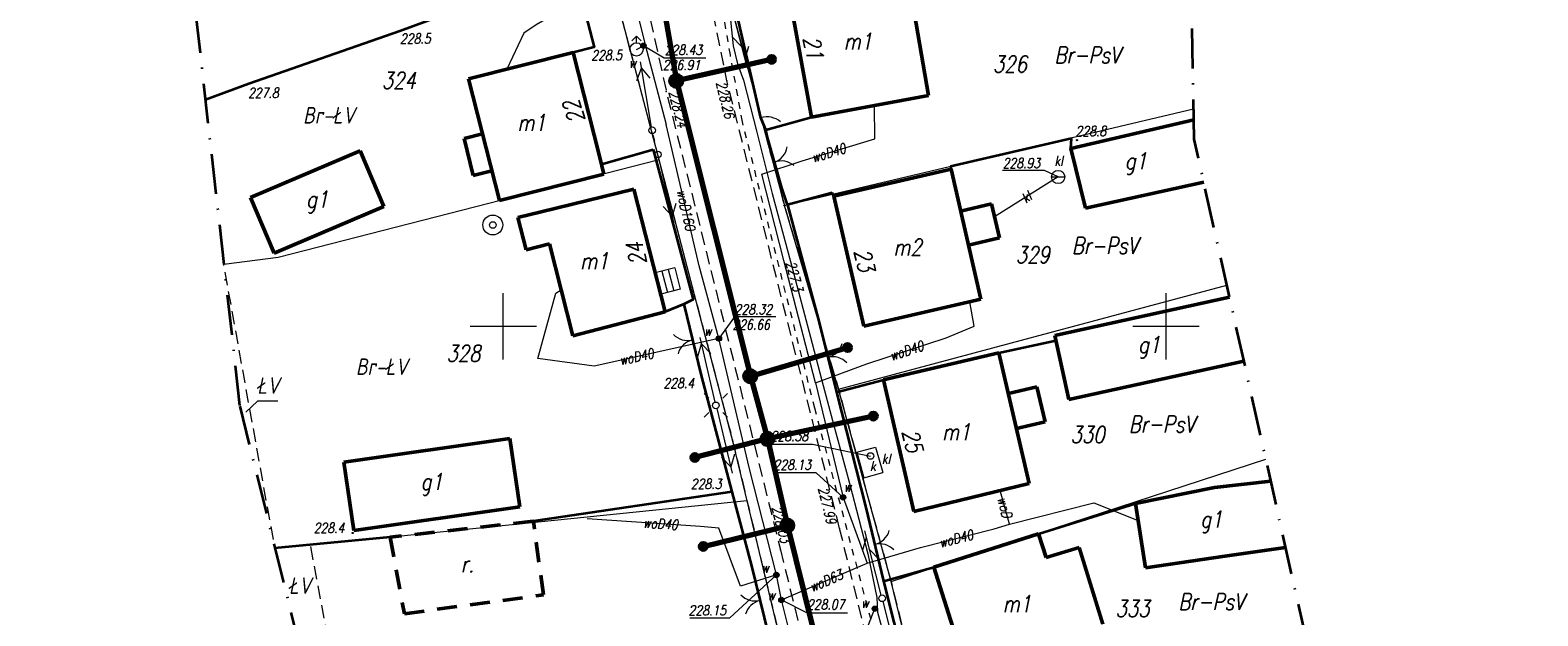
# Model space of a CAD drawing. Header units: millimetres. Extents: x 7436010 to 7436992, y 5663514 to 5666647.
# Tile 13 of 45: x 7436214 to 7436328, y 5663928 to 5663972. Entities that reach past the tile are written whole.
import ezdxf
from ezdxf.enums import TextEntityAlignment as Align

# ---------------------------------------------------------------- set-up
doc = ezdxf.new("R2010")
doc.units = ezdxf.units.MM
doc.header["$PDSIZE"] = 1
for name, pattern in [('2_EGBU_A', [0]), ('3', [1, 0.5, -0.5]), ('4', [2.5, 1.5, -1]), ('GAK', [3.5, 2, -0.75, 0, -0.75]), ('GDE', [0]), ('GUZ', [1.5, 1, -0.5]), ('KOU', [1.5, 1, -0.5])]:
    doc.linetypes.add(name, pattern=pattern)
for name, color, linetype, lineweight in [('1 OGRODZENIE', 7, 'BGT', 35), ('13 KOMORA KL', 34, 'Continuous', 18), ('14 WŁAZ KL', 34, 'Continuous', 18), ('15 PRZEWODY KL', 34, 'Continuous', 18), ('17 SŁUPY TELEKOMUNIKACYJNE', 30, 'Continuous', 18), ('18 LINIE TELEKOMUNIAKCYJNE', 30, 'Continuous', 18), ('2 BRAMY FURTKI', 7, 'Continuous', 18), ('22 SŁUPY eN', 1, 'Continuous', 18), ('23 LINIE eN', 1, 'Continuous', 18), ('24 LATARNIA', 1, 'Continuous', 18), ('27 ZASUWY WODOCIĄGOWE ISTN', 5, 'Continuous', 18), ('29 HYDRANT', 5, 'Continuous', 18), ('30 WODOCIĄGI ISTN', 5, 'Continuous', 18), ('31 SZAMBO OSADNIK', 34, 'Continuous', 18), ('4 JEZDNIA MB', 7, 'KOU', 18), ('42 RZĘDNE WODOCIĄG', 5, 'Continuous', 18), ('43 RZĘDNE KL', 34, 'Continuous', 18), ('_AA_Kanalizacja grawitacyjna - trasa', 244, 'Continuous', 70), ('_AA_Odcinki boczne grawitacyjne 160mm - trasa', 30, 'Continuous', 70), ('_AA_Studnia kanalizacyjna bet.1000mm - symbol', 24, 'Continuous', 40), ('_AA_Studnia kanalizacyjna PP 600mm - symbol', 24, 'Continuous', 40), ('Dzialki', 7, 'GDE', 18), ('DZIALKI_SYT-WYS_T_0', 7, 'Continuous', 18), ('Działki zarys', 7, 'Continuous', 18), ('EADTD_T_0', 7, 'Continuous', 18), ('EBUOA_T_6', 7, 'Continuous', 18), ('EBUPO_L_9', 7, '4', 50), ('EDZPD_L_1', 7, 'GDE', 18), ('EGBB_E_T_0', 7, 'Continuous', 18), ('EGBB_L_0', 7, '2_EGBU_A', 50), ('EKLTK_T_0', 96, 'Continuous', 18), ('Podzial_sekcyjny_krzyze', 7, 'Continuous', 13), ('Punkty', 7, 'Continuous', 18), ('PunPOMIAR1', 7, 'Continuous', 18), ('RzedPOMIAR1', 7, 'Continuous', 18), ('SIEC_ENERGETYCZNA_L_0', 1, '3', 18), ('SZOPO_L_0', 7, 'BGT', 35), ('SZOPO_T_0', 7, 'Continuous', 18), ('UŻYTKI LINIE', 96, 'GUZ', 18), ('UŻYTKI OZNACZENIE', 96, 'Continuous', 18), ('WEKTOR BUDYNKI', 7, 'Continuous', 50), ('WEKTOR OGRODZENIE', 7, 'BGT', 35), ('WEKTOR PRZEWODY TELEKOMUNIKACYJNE', 30, 'Continuous', 18), ('WEKTOR RZĘDNE TELE', 30, 'Continuous', 18), ('WEKTOR RZĘDNE TERENU', 7, 'Continuous', 18), ('WEKTOR RZĘDNE WODOCIĄG wo', 5, 'Continuous', 18), ('WEKTOR SCHODY', 7, 'Continuous', 18), ('WEKTOR STUDNIA GŁĘBINOWA', 5, 'Continuous', 18), ('WEKTOR WODOCIĄGI wo', 5, 'Continuous', 18), ('WEKTOR ZASUWY wo', 5, 'Continuous', 18), ('ZAKRES MAPY', 1, 'GAK', 35)]:
    doc.layers.add(name, color=color, linetype=linetype, lineweight=lineweight)
for name, color, linetype in [('_AA_Studnia kanalizacyjna bet.1000mm - plamki', 255, 'Continuous'), ('_AA_Studnia kanalizacyjna PP 600mm - plamki', 24, 'Continuous'), ('_map', 7, 'Continuous')]:
    doc.layers.add(name, color=color, linetype=linetype)
doc.styles.add('K1_ACAD', font='romans.shx', dxfattribs={"width": 0.8, "oblique": 12})
doc.linetypes.add('BGT', pattern='A,3.75,[133,ltypeshp.shx,S=0.1875,R=0,X=0,Y=0],3.75', length=7.5)

# ---------------------------------------------------------------- blocks, each defined once
blk = doc.blocks.new('GRO')
at = {"linetype": 'Continuous'}
blk.add_circle((0, 0), 0.045, dxfattribs=at)
blk = doc.blocks.new('BGB')
at = {"linetype": 'Continuous'}
for centre, start, end in [((-1.5, 0), 359.9995, 60), ((1.5, 0), 120, 180.0005)]:
    blk.add_arc(centre, 1.5, start, end, dxfattribs=at)
blk = doc.blocks.new('BGBP')
at = {"linetype": 'Continuous'}
blk.add_arc((1.5, 0), 1.5, 120, 180.0005, dxfattribs=at)
blk = doc.blocks.new('PNN')
at = {"linetype": 'Continuous'}
for p, q in [((0.25, 0), (5.25, 0)), ((3.9, 0.5), (4.76605, 0)), ((4.76605, 0), (3.9, -0.5))]:
    blk.add_line(p, q, dxfattribs=at)
blk = doc.blocks.new('ZAS')
at = {"linetype": 'Continuous'}
for radius in [0.2, 0.175, 0.15, 0.125, 0.1, 0.075, 0.05, 0.025, 0.00715]:
    blk.add_circle((0, 0), radius, dxfattribs=at)
blk = doc.blocks.new('HYP')
at = {"linetype": 'Continuous'}
for p, q in [((0, 1), (-0.35355, 0.64645)), ((0, 1), (0.35355, 0.64645)), ((0, 0.5), (0, 1))]:
    blk.add_line(p, q, dxfattribs=at)
blk.add_circle((0, 0), 0.5, dxfattribs=at)
blk = doc.blocks.new('SLS')
at = {"linetype": 'Continuous'}
blk.add_circle((0, 0), 0.25, dxfattribs=at)
blk = doc.blocks.new('PLT')
at = {"linetype": 'Continuous'}
for p, q in [((0.25, 0), (5.25, 0)), ((3.76605, 0), (2.9, -0.5)), ((3.9, 0.5), (4.76605, 0))]:
    blk.add_line(p, q, dxfattribs=at)
blk = doc.blocks.new('SZB')
at = {"linetype": 'Continuous'}
blk.add_line((-0.5, 0), (0.5, 0), dxfattribs=at)
blk.add_circle((0, 0), 0.5, dxfattribs=at)
blk = doc.blocks.new('WLZ')
at = {"linetype": 'Continuous'}
blk.add_circle((0, 0), 0.25, dxfattribs=at)
blk = doc.blocks.new('SUSM04_01')
at = {"linetype": 'Continuous'}
blk.add_circle((0, 0), 0.25, dxfattribs=at)
blk = doc.blocks.new('LAT')
at = {"linetype": 'Continuous'}
for p, q in [((-0.53035, 0.53035), (-0.8839, 0.8839)), ((0.53035, 0.53035), (0.8839, 0.8839)), ((-0.53035, -0.53035), (-0.8839, -0.8839)), ((0.53035, -0.53035), (0.8839, -0.8839))]:
    blk.add_line(p, q, dxfattribs=at)
blk = doc.blocks.new('WSP')
at = {"linetype": 'Continuous'}
blk.add_circle((0, 0), 0.045, dxfattribs=at)
blk = doc.blocks.new('SUUS25')
at = {"linetype": 'Continuous'}
for radius in [0.2, 0.175, 0.15, 0.125, 0.1, 0.075, 0.05, 0.025, 0.00715]:
    blk.add_circle((0, 0), radius, dxfattribs=at)
blk = doc.blocks.new('STD')
at = {"linetype": 'Continuous'}
for radius in [0.75, 0.25]:
    blk.add_circle((0, 0), radius, dxfattribs=at)
blk = doc.blocks.new('STUDZ')
at = {"layer": '1 OGRODZENIE', "flags": 128}
for points in [[(7436254.65, 5663980.66), (7436255.28, 5663977.07), (7436242.2, 5663972.26), (7436230.8, 5663968.29), (7436227.53, 5663967.08)], [(7436255.28, 5663977.07), (7436256.38, 5663972.88), (7436256.85, 5663971.06), (7436255.28, 5663970.65)], [(7436261.32, 5663963.32), (7436264.33, 5663952.01), (7436263.61, 5663951.67), (7436264.92, 5663946.28), (7436267.23, 5663937.53), (7436252.27, 5663935.31)], [(7436257.4, 5663962.22), (7436261.32, 5663963.32)], [(7436271.43, 5663959.15), (7436273.83, 5663950.28), (7436275.13, 5663945.04), (7436278.67, 5663945.97)], [(7436263.61, 5663951.67), (7436262.22, 5663951.08)], [(7436287.39, 5663948), (7436291.69, 5663948.94)], [(7436275.13, 5663945.04), (7436277.36, 5663936.34), (7436278.69, 5663930.79), (7436282.48, 5663931.84)], [(7436267.23, 5663937.53), (7436268.72, 5663931.95), (7436270, 5663926.72), (7436272.78, 5663915.45), (7436268.16, 5663914.31)], [(7436290.38, 5663934.36), (7436297.68, 5663936.64)], [(7436278.69, 5663930.79), (7436280.99, 5663921.62), (7436282.24, 5663916.38), (7436285.32, 5663917.38)]]:
    blk.add_lwpolyline(points, dxfattribs=at)
at = {"layer": '13 KOMORA KL', "flags": 128}
for points in [[(7436276.67, 5663940.5), (7436278.08, 5663940.89)], [(7436278.08, 5663940.89), (7436278.62, 5663938.98)], [(7436276.67, 5663940.5), (7436277.21, 5663938.58)], [(7436277.21, 5663938.58), (7436278.62, 5663938.98)]]:
    blk.add_lwpolyline(points, dxfattribs=at)
at = {"layer": '15 PRZEWODY KL', "flags": 128}
blk.add_lwpolyline([(7436291.86, 5663961.26), (7436287.06, 5663958.25)], dxfattribs=at)
at = {"layer": '22 SŁUPY eN', "linetype": '3', "flags": 128}
blk.add_lwpolyline([(7436261.66, 5663962.95), (7436261.23, 5663964.78)], dxfattribs=at)
at = {"layer": '30 WODOCIĄGI ISTN', "flags": 128}
blk.add_lwpolyline([(7436260.05, 5663970.88), (7436260.57, 5663971.16)], dxfattribs=at)
at = {"layer": '4 JEZDNIA MB', "flags": 128}
for points in [[(7436276.67, 5664066.8), (7436275.37, 5664062.35), (7436268.02, 5664034.9), (7436262.85, 5664015.76), (7436259.89, 5664002.38), (7436258.96, 5663989.67), (7436260.01, 5663977.96), (7436262.3, 5663967.71), (7436270.91, 5663933.15)], [(7436275.37, 5663934.76), (7436266.87, 5663968.5), (7436264.88, 5663978.37)], [(7436286.77, 5663888.68), (7436275.37, 5663934.76)], [(7436270.91, 5663933.15), (7436282.1, 5663887.66)]]:
    blk.add_lwpolyline(points, dxfattribs=at)
at = {"layer": '42 RZĘDNE WODOCIĄG', "flags": 128}
for points in [[(7436265.29, 5663970.23), (7436262.15, 5663970.23), (7436260.57, 5663971.16)], [(7436275.63, 5663937.1), (7436273.6, 5663938.94), (7436270.44, 5663938.94)], [(7436270.98, 5663929.37), (7436272.92, 5663928.4), (7436275.96, 5663928.4)], [(7436273.43, 5663924.91), (7436276.55, 5663924.91), (7436278.03, 5663928.71)]]:
    blk.add_lwpolyline(points, dxfattribs=at)
at = {"layer": '43 RZĘDNE KL', "flags": 128}
for points in [[(7436291.86, 5663961.26), (7436290.82, 5663961.75), (7436287.66, 5663961.75)], [(7436270.18, 5663941.12), (7436273.32, 5663941.12), (7436277.7, 5663940.22)]]:
    blk.add_lwpolyline(points, dxfattribs=at)
at = {"layer": 'Dzialki'}
for p, q in [((7436266.97, 5663974.93), (7436271.21, 5663959.1)), ((7436271.21, 5663959.1), (7436302.07, 5663966.4))]:
    blk.add_line(p, q, dxfattribs=at)
at = {"layer": 'Działki zarys', "flags": 128}
blk.add_lwpolyline([(7436233.01, 5663955.19), (7436228.92, 5663954.66)], dxfattribs=at)
at = {"layer": 'EBUPO_L_9'}
for p, q in [((7436252.27, 5663935.31), (7436241.46, 5663934.1)), ((7436253.03, 5663929.75), (7436252.27, 5663935.31)), ((7436241.46, 5663934.1), (7436242.54, 5663928.33)), ((7436242.54, 5663928.33), (7436253.03, 5663929.75))]:
    blk.add_line(p, q, dxfattribs=at)
at = {"layer": 'EDZPD_L_1'}
for p, q in [((7436261.76, 5663962.55), (7436257.83, 5663977.52)), ((7436261.76, 5663962.55), (7436233.01, 5663955.19)), ((7436267.38, 5663941.15), (7436261.76, 5663962.55)), ((7436275.29, 5663945.26), (7436271.21, 5663959.1)), ((7436275.29, 5663945.26), (7436304.58, 5663953.11)), ((7436279.25, 5663930.76), (7436275.29, 5663945.26)), ((7436268.41, 5663936.84), (7436267.38, 5663941.15)), ((7436279.25, 5663930.76), (7436307.52, 5663939.99)), ((7436268.41, 5663936.84), (7436238.35, 5663933.77)), ((7436273.46, 5663915.7), (7436268.41, 5663936.84)), ((7436282.69, 5663916.78), (7436279.25, 5663930.76))]:
    blk.add_line(p, q, dxfattribs=at)
at = {"layer": 'EGBB_L_0'}
for p, q in [((7436280.37, 5663977.24), (7436282.08, 5663967.4)), ((7436271.45, 5663975.62), (7436273.26, 5663965.78)), ((7436247.39, 5663968.66), (7436255.28, 5663970.65)), ((7436255.28, 5663970.65), (7436257.25, 5663962.83)), ((7436247.39, 5663968.66), (7436249.71, 5663959.48)), ((7436273.26, 5663965.78), (7436282.08, 5663967.4)), ((7436292.82, 5663963.41), (7436302.09, 5663965.56)), ((7436292.82, 5663963.41), (7436293.93, 5663958.92)), ((7436230.94, 5663959.71), (7436239.22, 5663963.22)), ((7436239.22, 5663963.22), (7436240.99, 5663959.03)), ((7436257.25, 5663962.83), (7436257.59, 5663961.48)), ((7436249.71, 5663959.48), (7436257.59, 5663961.48)), ((7436274.93, 5663959.82), (7436283.78, 5663961.84)), ((7436283.78, 5663961.84), (7436286.03, 5663952.05)), ((7436252.86, 5663958.64), (7436259.86, 5663960.34)), ((7436259.86, 5663960.34), (7436262.22, 5663951.08)), ((7436293.93, 5663958.92), (7436302.84, 5663960.86)), ((7436230.94, 5663959.71), (7436232.71, 5663955.52)), ((7436232.71, 5663955.52), (7436240.99, 5663959.03)), ((7436274.93, 5663959.82), (7436277.19, 5663950.02)), ((7436251.09, 5663958.21), (7436252.86, 5663958.64)), ((7436251.09, 5663958.21), (7436251.74, 5663955.77)), ((7436251.74, 5663955.77), (7436253.48, 5663956.22)), ((7436253.48, 5663956.22), (7436255.24, 5663949.29)), ((7436277.19, 5663950.02), (7436286.03, 5663952.05)), ((7436291.61, 5663949.31), (7436304.78, 5663952.2)), ((7436255.24, 5663949.29), (7436262.22, 5663951.08)), ((7436291.61, 5663949.31), (7436292.66, 5663944.48)), ((7436278.67, 5663945.97), (7436287.39, 5663948)), ((7436287.39, 5663948), (7436289.68, 5663938.14)), ((7436292.66, 5663944.48), (7436305.87, 5663947.37)), ((7436278.67, 5663945.97), (7436280.98, 5663936.03)), ((7436237.98, 5663939.75), (7436250.5, 5663941.55)), ((7436250.5, 5663941.55), (7436251.24, 5663936.4)), ((7436237.98, 5663939.75), (7436238.72, 5663934.61)), ((7436303.66, 5663937.85), (7436307.89, 5663938.33)), ((7436280.98, 5663936.03), (7436289.68, 5663938.14)), ((7436297.68, 5663936.64), (7436303.66, 5663937.85)), ((7436238.72, 5663934.61), (7436251.24, 5663936.4)), ((7436297.68, 5663936.64), (7436298.44, 5663931.8)), ((7436282.48, 5663931.84), (7436290.38, 5663934.36)), ((7436290.38, 5663934.36), (7436290.96, 5663932.56)), ((7436290.96, 5663932.56), (7436293.43, 5663933.33)), ((7436293.43, 5663933.33), (7436295.23, 5663927.55)), ((7436298.44, 5663931.8), (7436304.42, 5663932.67)), ((7436304.42, 5663932.67), (7436309.01, 5663933.33)), ((7436282.48, 5663931.84), (7436285.3, 5663922.98))]:
    blk.add_line(p, q, dxfattribs=at)
at = {"layer": 'Podzial_sekcyjny_krzyze', "color": 7, "lineweight": 13}
for p, q in [((7436250, 5663947.5), (7436250, 5663952.5)), ((7436300, 5663947.5), (7436300, 5663952.5)), ((7436247.5, 5663950), (7436252.5, 5663950)), ((7436297.5, 5663950), (7436302.5, 5663950))]:
    blk.add_line(p, q, dxfattribs=at)
at = {"layer": 'PunPOMIAR1'}
for p in [(7436242.2, 5663972.26), (7436256.85, 5663971.06), (7436230.8, 5663968.29), (7436266.87, 5663968.5), (7436262.3, 5663967.71), (7436264.92, 5663946.28), (7436267.23, 5663937.53), (7436275.37, 5663934.76), (7436270.91, 5663933.15)]:
    blk.add_point(p, dxfattribs=at)
at = {"layer": 'SIEC_ENERGETYCZNA_L_0'}
for p, q in [((7436267.13, 5663970.46), (7436266.42, 5663974.62)), ((7436268.04, 5663965.42), (7436267.13, 5663970.46)), ((7436273.5, 5663943.83), (7436268.04, 5663965.42)), ((7436277.74, 5663927.88), (7436273.5, 5663943.83))]:
    blk.add_line(p, q, dxfattribs=at)
at = {"layer": 'SZOPO_L_0'}
for p, q in [((7436269.44, 5663965.71), (7436267.28, 5663975.1)), ((7436269.8, 5663964.81), (7436269.44, 5663965.71)), ((7436269.8, 5663964.81), (7436273.26, 5663965.78)), ((7436269.9, 5663964.33), (7436269.8, 5663964.81)), ((7436271.02, 5663960.44), (7436269.9, 5663964.33)), ((7436292.85, 5663964.17), (7436283.73, 5663962.04)), ((7436292.82, 5663963.41), (7436292.85, 5663964.17)), ((7436283.73, 5663962.04), (7436283.78, 5663961.84)), ((7436271.43, 5663959.15), (7436271.02, 5663960.44)), ((7436274.82, 5663960.07), (7436271.43, 5663959.15)), ((7436274.93, 5663959.82), (7436274.82, 5663960.07))]:
    blk.add_line(p, q, dxfattribs=at)
at = {"layer": 'UŻYTKI LINIE', "flags": 128}
for points in [[(7436291.78, 5664098.98), (7436285.17, 5664074.32), (7436277.73, 5664045.89), (7436275.42, 5664037.05), (7436267.4, 5664006.4), (7436265.74, 5663990.88), (7436266.97, 5663974.93), (7436271.21, 5663959.1), (7436275.29, 5663945.26), (7436279.25, 5663930.76), (7436282.69, 5663916.78), (7436290.25, 5663884), (7436291.92, 5663877.5), (7436293.15, 5663871.54), (7436293.3, 5663870.78), (7436298.03, 5663851.35), (7436300.08, 5663842.93), (7436302.74, 5663832.54), (7436306.06, 5663818.61), (7436309.78, 5663804.08), (7436311.42, 5663799.46), (7436315.72, 5663789.29), (7436324.77, 5663771.51)], [(7436299.77, 5663807.82), (7436293.96, 5663830.53), (7436291.34, 5663840.75), (7436290.07, 5663846.01), (7436284.58, 5663868.62), (7436282.65, 5663877), (7436280.85, 5663884.81), (7436280.02, 5663888.28), (7436279.1, 5663892.1), (7436273.46, 5663915.7), (7436268.41, 5663936.84), (7436267.38, 5663941.15), (7436261.76, 5663962.55), (7436257.83, 5663977.52), (7436257.71, 5663985.66), (7436257.6, 5663994.26), (7436254.81, 5664004.47), (7436251.47, 5664016.73), (7436250.55, 5664027.07), (7436249.48, 5664037.27), (7436248.36, 5664048.17), (7436248.67, 5664065.43), (7436248.8, 5664072.79)], [(7436246.48, 5663888.2), (7436242.25, 5663912.34), (7436239.48, 5663912.05), (7436235.46, 5663933.52), (7436232.78, 5663933.26), (7436228.92, 5663954.66)]]:
    blk.add_lwpolyline(points, dxfattribs=at)
at = {"layer": 'UŻYTKI OZNACZENIE', "flags": 128}
blk.add_lwpolyline([(7436233, 5663944.35), (7436231.47, 5663944.35), (7436230.58, 5663943.53)], dxfattribs=at)
at = {"layer": 'WEKTOR BUDYNKI', "flags": 128}
for points in [[(7436247.04, 5663964.17), (7436248.44, 5663964.52)], [(7436247.04, 5663964.17), (7436247.74, 5663961.37)], [(7436247.74, 5663961.37), (7436249.15, 5663961.72)], [(7436286.84, 5663959.23), (7436284.5, 5663958.69)], [(7436286.84, 5663959.23), (7436287.43, 5663956.66)], [(7436287.43, 5663956.66), (7436285.1, 5663956.13)], [(7436290.26, 5663945.43), (7436288.1, 5663944.93)], [(7436290.26, 5663945.43), (7436290.87, 5663942.79)], [(7436290.87, 5663942.79), (7436288.72, 5663942.29)]]:
    blk.add_lwpolyline(points, dxfattribs=at)
at = {"layer": 'WEKTOR OGRODZENIE', "flags": 128}
blk.add_lwpolyline([(7436241.46, 5663934.1), (7436232.78, 5663933.26)], dxfattribs=at)
at = {"layer": 'WEKTOR PRZEWODY TELEKOMUNIKACYJNE', "flags": 128}
for points in [[(7436280.2, 5664057.82), (7436275.16, 5664039.39), (7436272.63, 5664030.4), (7436271.36, 5664024.98), (7436268.45, 5664013.05), (7436266.99, 5664007.05), (7436266.77, 5664001.55), (7436266.57, 5663998.2), (7436266.25, 5663993.25), (7436265.51, 5663985.93), (7436266.29, 5663979.76), (7436266.93, 5663975.04), (7436267.35, 5663971.15), (7436267.67, 5663969.78), (7436268.13, 5663968.57), (7436269.12, 5663964.63)], [(7436269.12, 5663964.63), (7436270.29, 5663960.02), (7436271.67, 5663954.89), (7436273.3, 5663948.71), (7436274.03, 5663945.92)], [(7436274.03, 5663945.92), (7436274.83, 5663942.89), (7436276.13, 5663938.08), (7436277.5, 5663932.85), (7436278.18, 5663929.55), (7436278.24, 5663928.44), (7436278.96, 5663925.77), (7436280.6, 5663919.5), (7436282.16, 5663913.68), (7436283.89, 5663907.46), (7436285.33, 5663901.91), (7436287, 5663895.86)]]:
    blk.add_lwpolyline(points, dxfattribs=at)
at = {"layer": 'WEKTOR RZĘDNE WODOCIĄG wo', "flags": 128}
for points in [[(7436270.56, 5663950.72), (7436267.44, 5663950.72), (7436266.27, 5663949.08)], [(7436264.08, 5663928.01), (7436267.08, 5663928.01), (7436270.6, 5663931.25)]]:
    blk.add_lwpolyline(points, dxfattribs=at)
at = {"layer": 'WEKTOR SCHODY', "flags": 128}
for points in [[(7436262.93, 5663954.41), (7436261.47, 5663954.04)], [(7436262.45, 5663954.29), (7436262.86, 5663952.67)], [(7436262.93, 5663954.41), (7436263.34, 5663952.79)], [(7436261.97, 5663954.17), (7436262.38, 5663952.54)], [(7436263.34, 5663952.79), (7436261.88, 5663952.42)]]:
    blk.add_lwpolyline(points, dxfattribs=at)
at = {"layer": 'WEKTOR WODOCIĄGI wo', "flags": 128}
for points in [[(7436258.69, 5663978.89), (7436259.37, 5663976.63), (7436257.82, 5663975.84), (7436252.48, 5663972.73), (7436251.55, 5663972.1), (7436250.27, 5663969.38)], [(7436259.37, 5663976.63), (7436260.71, 5663971.22)], [(7436260.71, 5663971.22), (7436260.57, 5663971.16)], [(7436260.71, 5663971.22), (7436262.29, 5663965.21)], [(7436273.56, 5663945.73), (7436271.17, 5663954.96), (7436269.51, 5663961.47), (7436272.55, 5663962.48), (7436278.04, 5663964.13), (7436278.01, 5663966.65)], [(7436266.27, 5663949.08), (7436264.77, 5663954.57), (7436262.29, 5663965.21)], [(7436270.6, 5663931.25), (7436268.56, 5663939.35), (7436266.27, 5663949.08), (7436256.87, 5663947), (7436252.62, 5663947.57), (7436253.97, 5663952.49), (7436254.36, 5663952.75)], [(7436273.56, 5663945.73), (7436277.42, 5663947.18), (7436283.42, 5663949.13), (7436285.53, 5663950.01), (7436285.19, 5663951.85)], [(7436273.56, 5663945.73), (7436275.63, 5663937.1), (7436277.44, 5663932.14)], [(7436288.18, 5663935.08), (7436287.49, 5663937.61)], [(7436270.98, 5663929.37), (7436277.44, 5663932.14), (7436281.47, 5663933.31), (7436287.04, 5663934.73), (7436288.18, 5663935.08), (7436294.54, 5663936.68), (7436297.88, 5663935.35)], [(7436275.8, 5663910.18), (7436270.98, 5663929.37), (7436270.6, 5663931.25), (7436267.89, 5663930.4), (7436266.25, 5663934.78), (7436264.89, 5663934.91), (7436256.33, 5663935.49)]]:
    blk.add_lwpolyline(points, dxfattribs=at)
at = {"layer": 'ZAKRES MAPY', "ltscale": 1.5}
blk.add_lwpolyline([(7436214.32, 5664064.98), (7436222.62, 5664010.82), (7436230.12, 5663943.99), (7436248.65, 5663869.32), (7436257.81, 5663817.45), (7436225.28, 5663809.49), (7436239.13, 5663761.43), (7436291.45, 5663747.95), (7436357.74, 5663551.42), (7436423.01, 5663550.19), (7436426.82, 5663608.65), (7436394.88, 5663706.24), (7436353.3, 5663786.62), (7436324.67, 5663863.48), (7436302.12, 5663964.1), (7436300.94, 5664023.12), (7436335.23, 5664148.26)], dxfattribs=at)
at = {"layer": '14 WŁAZ KL', "rotation": 0.06209006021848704}
blk.add_blockref('WLZ', (7436277.7, 5663940.22), dxfattribs=at)
at = {"layer": '17 SŁUPY TELEKOMUNIKACYJNE', "rotation": 0.0622539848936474}
blk.add_blockref('SLS', (7436278.58, 5663929.49), dxfattribs=at)
at = {"layer": '18 LINIE TELEKOMUNIAKCYJNE'}
for p, rotation in [((7436267.04, 5663974.76), 284.3009765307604), ((7436278.58, 5663929.49), 104.3009765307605), ((7436278.58, 5663929.49), 284.2221699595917)]:
    blk.add_blockref('PLT', p, dxfattribs=dict(at, rotation=rotation))
at = {"layer": '2 BRAMY FURTKI'}
for p, rotation in [((7436264.27, 5663948.97), 103.660456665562), ((7436274.48, 5663947.66), 283.9332861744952), ((7436278.03, 5663933.56), 283.4762090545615), ((7436269.36, 5663929.33), 103.7523478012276)]:
    blk.add_blockref('BGB', p, dxfattribs=dict(at, rotation=rotation))
at = {"layer": '22 SŁUPY eN'}
for p in [(7436261.23, 5663964.78), (7436261.66, 5663962.95), (7436266.04, 5663944.04)]:
    blk.add_blockref('SUSM04_01', p, dxfattribs=at)
at = {"layer": '23 LINIE eN', "rotation": 99.75591087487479}
blk.add_blockref('PNN', (7436261.23, 5663964.78), dxfattribs=at)
at = {"layer": '23 LINIE eN', "linetype": '3'}
for p, rotation in [((7436261.66, 5663962.95), 283.0410782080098), ((7436266.04, 5663944.04), 103.0410782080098), ((7436266.04, 5663944.04), 283.5307055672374)]:
    blk.add_blockref('PNN', p, dxfattribs=dict(at, rotation=rotation))
at = {"layer": '24 LATARNIA', "linetype": '3'}
blk.add_blockref('LAT', (7436266.04, 5663944.04), dxfattribs=at)
at = {"layer": '27 ZASUWY WODOCIĄGOWE ISTN', "rotation": 264.6899967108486}
for p in [(7436260.57, 5663971.16), (7436275.63, 5663937.1), (7436270.98, 5663929.37), (7436278.03, 5663928.71)]:
    blk.add_blockref('ZAS', p, dxfattribs=at)
at = {"layer": '29 HYDRANT'}
blk.add_blockref('HYP', (7436260.05, 5663970.88), dxfattribs=at)
at = {"layer": '31 SZAMBO OSADNIK'}
blk.add_blockref('SZB', (7436291.86, 5663961.26), dxfattribs=at)
at = {"layer": 'Punkty'}
blk.add_blockref('GRO', (7436271.21, 5663959.1), dxfattribs=at)
at = {"layer": 'SZOPO_T_0'}
for name, p, rotation in [('BGBP', (7436269.44, 5663965.71), 288.5517543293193), ('BGB', (7436270.46, 5663962.38), 290.0010931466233)]:
    blk.add_blockref(name, p, dxfattribs=dict(at, rotation=rotation))
at = {"layer": 'WEKTOR RZĘDNE TERENU', "rotation": 0.06340145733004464}
for p in [(7436293.28, 5663964.04), (7436238.64, 5663934.41)]:
    blk.add_blockref('WSP', p, dxfattribs=at)
at = {"layer": 'WEKTOR STUDNIA GŁĘBINOWA'}
blk.add_blockref('STD', (7436249.21, 5663957.64), dxfattribs=at)
at = {"layer": 'WEKTOR ZASUWY wo'}
for p in [(7436266.27, 5663949.08), (7436270.6, 5663931.25)]:
    blk.add_blockref('SUUS25', p, dxfattribs=at)
at = {"layer": '13 KOMORA KL', "style": 'K1_ACAD', "oblique": 12, "width": 0.8}
blk.add_text('kl', height=0.75, rotation=0.0625, dxfattribs=at).set_placement((7436278.55, 5663939.64))
at = {"layer": '14 WŁAZ KL', "style": 'K1_ACAD', "oblique": 12, "width": 0.8}
blk.add_text('k', height=0.75, rotation=0.0625, dxfattribs=at).set_placement((7436277.66, 5663939.09))
at = {"layer": '15 PRZEWODY KL', "style": 'K1_ACAD', "oblique": 12, "width": 0.8}
blk.add_text('kl', height=0.75, rotation=34.9796, dxfattribs=at).set_placement((7436289.46, 5663959.75), align=Align.MIDDLE)
at = {"layer": '27 ZASUWY WODOCIĄGOWE ISTN', "style": 'K1_ACAD', "oblique": 12, "width": 0.8}
for p in [(7436259.46, 5663969.49), (7436275.68, 5663937.53), (7436269.93, 5663929.36), (7436277, 5663928.76)]:
    blk.add_text('w', height=0.75, dxfattribs=at).set_placement(p)
at = {"layer": '31 SZAMBO OSADNIK', "style": 'K1_ACAD', "oblique": 12, "width": 0.8}
blk.add_text('kl', height=0.75, dxfattribs=at).set_placement((7436291.57, 5663962.1))
at = {"layer": '42 RZĘDNE WODOCIĄG', "style": 'K1_ACAD', "oblique": 12, "width": 0.8}
for s, p in [('228.43', (7436262.18, 5663970.47)), ('226.91', (7436262.04, 5663969.33)), ('228.13', (7436270.39, 5663939.18)), ('228.07', (7436272.91, 5663928.65))]:
    blk.add_text(s, height=0.75, dxfattribs=at).set_placement(p)
at = {"layer": '43 RZĘDNE KL', "style": 'K1_ACAD', "oblique": 12, "width": 0.8}
for s, p in [('228.93', (7436287.67, 5663961.93)), ('228.38', (7436270.17, 5663941.35))]:
    blk.add_text(s, height=0.75, dxfattribs=at).set_placement(p)
at = {"layer": 'DZIALKI_SYT-WYS_T_0', "style": 'K1_ACAD', "oblique": 12, "width": 0.8}
for s, p in [('326', (7436288.22, 5663969.77)), ('324', (7436242.12, 5663968.54)), ('329', (7436289.94, 5663955.39)), ('328', (7436247, 5663947.96)), ('330', (7436294.08, 5663941.84)), ('333', (7436297.47, 5663928.72))]:
    blk.add_text(s, height=1.25, dxfattribs=at).set_placement(p, align=Align.MIDDLE)
at = {"layer": 'EADTD_T_0', "style": 'K1_ACAD', "oblique": 12, "width": 0.8}
for s, rotation, p in [('21', 282.0462, (7436272.78, 5663970.88)), ('22', 108.4923, (7436255.93, 5663966.37)), ('24', 101.952, (7436260.65, 5663955.6)), ('23', 283.9036, (7436276.64, 5663954.84)), ('25', 283.6322, (7436280.26, 5663941.23))]:
    blk.add_text(s, height=1.25, rotation=rotation, dxfattribs=at).set_placement(p, align=Align.CENTER)
at = {"layer": 'EBUOA_T_6', "style": 'K1_ACAD', "oblique": 12, "width": 0.8}
blk.add_text('r.', height=1.25, rotation=0.0618, dxfattribs=at).set_placement((7436247.3, 5663932.08), align=Align.MIDDLE)
at = {"layer": 'EGBB_E_T_0', "style": 'K1_ACAD', "oblique": 12, "width": 0.8}
for s, p in [('m1', (7436276.76, 5663971.49)), ('m1', (7436252.14, 5663965.36)), ('g1', (7436297.72, 5663962.27)), ('g1', (7436235.97, 5663959.37)), ('m2', (7436280.5, 5663955.96)), ('m1', (7436256.88, 5663954.93)), ('g1', (7436298.73, 5663948.42)), ('m1', (7436284.18, 5663942.04)), ('g1', (7436244.61, 5663938.08)), ('g1', (7436303.42, 5663935.25)), ('m1', (7436288.75, 5663929.08))]:
    blk.add_text(s, height=1.25, dxfattribs=at).set_placement(p, align=Align.MIDDLE)
at = {"layer": 'EKLTK_T_0', "style": 'K1_ACAD', "oblique": 12, "width": 0.8}
blk.add_text('Br-PsV', height=1.25, dxfattribs=at).set_placement((7436291.58, 5663971.08), align=Align.TOP_LEFT)
at = {"layer": 'RzedPOMIAR1', "style": 'K1_ACAD', "oblique": 12, "width": 0.8}
for s, p in [('228.5', (7436242.21, 5663971.32)), ('228.5', (7436256.64, 5663970.07)), ('227.8', (7436230.75, 5663967.23)), ('228.4', (7436262.08, 5663945.34)), ('228.3', (7436264.15, 5663937.74))]:
    blk.add_text(s, height=0.75, dxfattribs=at).set_placement(p)
for s, rotation, p in [('228.26', 284.1401, (7436266.04, 5663968.36)), ('228.24', 283.9894, (7436262.48, 5663967.66)), ('227.99', 284.1401, (7436273.74, 5663937.78)), ('228.03', 283.9894, (7436270.25, 5663936.34))]:
    blk.add_text(s, height=0.75, rotation=rotation, dxfattribs=at).set_placement(p)
at = {"layer": 'UŻYTKI OZNACZENIE', "style": 'K1_ACAD', "oblique": 12, "width": 0.8}
for s, p in [('Br-ŁV', (7436234.9, 5663966.54)), ('Br-PsV', (7436292.9, 5663956.71)), ('Br-ŁV', (7436238.88, 5663947.58)), ('ŁV', (7436231.42, 5663946.16)), ('Br-PsV', (7436297.19, 5663943.25)), ('ŁV', (7436233.81, 5663931.07)), ('Br-PsV', (7436300.93, 5663929.86))]:
    blk.add_text(s, height=1.25, dxfattribs=at).set_placement(p, align=Align.TOP_LEFT)
at = {"layer": 'WEKTOR RZĘDNE TELE', "style": 'K1_ACAD', "oblique": 12, "width": 0.8}
blk.add_text('227.3', height=0.75, rotation=284.7389, dxfattribs=at).set_placement((7436271.67, 5663954.89), align=Align.MIDDLE_LEFT)
at = {"layer": 'WEKTOR RZĘDNE TERENU', "style": 'K1_ACAD', "oblique": 12, "width": 0.8}
for s, p in [('228.8', (7436293.17, 5663964.34)), ('228.4', (7436235.7, 5663934.42))]:
    blk.add_text(s, height=0.75, rotation=0.0634, dxfattribs=at).set_placement(p)
at = {"layer": 'WEKTOR RZĘDNE WODOCIĄG wo', "style": 'K1_ACAD', "oblique": 12, "width": 0.8}
for s, p in [('228.32', (7436267.45, 5663950.9)), ('226.66', (7436267.29, 5663949.76)), ('228.15', (7436263.98, 5663928.21))]:
    blk.add_text(s, height=0.75, dxfattribs=at).set_placement(p)
at = {"layer": 'WEKTOR WODOCIĄGI wo', "style": 'K1_ACAD', "oblique": 12, "width": 0.8}
for s, rotation, p in [('woD40', 16.6491, (7436274.54, 5663963.08)), ('woD160', 283.1145, (7436263.79, 5663958.77)), ('woD40', 17.9901, (7436280.42, 5663948.16)), ('woD40', 12.4507, (7436260.04, 5663947.7)), ('woD', 285.2136, (7436287.83, 5663936.35)), ('woD40', 355.9552, (7436261.86, 5663935.11)), ('woD40', 14.2433, (7436284.15, 5663933.99)), ('woD63', 23.2166, (7436274.35, 5663930.82))]:
    blk.add_text(s, height=0.75, rotation=rotation, dxfattribs=at).set_placement(p, align=Align.MIDDLE)
at = {"layer": 'WEKTOR ZASUWY wo', "style": 'K1_ACAD', "oblique": 12, "width": 0.8}
for p in [(7436265.14, 5663949.27), (7436269.47, 5663931.42)]:
    blk.add_text('w', height=0.75, dxfattribs=at).set_placement(p)

msp = doc.modelspace()

# ---------------------------------------------------------------- hatches: boundary and pattern name
at = {"layer": '_AA_Studnia kanalizacyjna bet.1000mm - plamki', "linetype": 'Continuous'}
h = msp.add_hatch(color=256, dxfattribs=at)
edge = h.paths.add_edge_path()
edge.add_arc((7436263.05, 5663968.51), 0.5, 0, 360)
h = msp.add_hatch(color=256, dxfattribs=at)
edge = h.paths.add_edge_path()
edge.add_arc((7436268.63, 5663946.24), 0.5, 0, 360)
h = msp.add_hatch(color=256, dxfattribs=at)
edge = h.paths.add_edge_path()
edge.add_arc((7436269.93, 5663941.51), 0.5, 0, 360)
h = msp.add_hatch(color=256, dxfattribs=at)
edge = h.paths.add_edge_path()
edge.add_arc((7436271.43, 5663934.98), 0.5, 0, 360)
at = {"layer": '_AA_Studnia kanalizacyjna PP 600mm - plamki', "linetype": 'Continuous'}
h = msp.add_hatch(color=30, dxfattribs=at)
edge = h.paths.add_edge_path()
edge.add_arc((7436270.24, 5663970.13), 0.3, 0, 360)
h = msp.add_hatch(color=30, dxfattribs=at)
edge = h.paths.add_edge_path()
edge.add_arc((7436275.97, 5663948.4), 0.3, 0, 360)
h = msp.add_hatch(color=30, dxfattribs=at)
edge = h.paths.add_edge_path()
edge.add_arc((7436277.92, 5663943.23), 0.3, 0, 360)
h = msp.add_hatch(color=30, dxfattribs=at)
edge = h.paths.add_edge_path()
edge.add_arc((7436264.45, 5663940.11), 0.3, 0, 360)
h = msp.add_hatch(color=30, dxfattribs=at)
edge = h.paths.add_edge_path()
edge.add_arc((7436265.09, 5663933.4), 0.3, 0, 360)

# ---------------------------------------------------------------- linework, layer by layer
at = {"layer": '_AA_Kanalizacja grawitacyjna - trasa'}
msp.add_lwpolyline([(7436275.47, 5664057.95), (7436271.67, 5664044.64), (7436270.32, 5664039.85), (7436265.14, 5664021.02), (7436260.25, 5663995.8), (7436260.64, 5663983.49), (7436261.83, 5663975.61), (7436263.06, 5663968.51), (7436268.65, 5663946.24), (7436269.94, 5663941.51), (7436271.45, 5663934.95), (7436275.25, 5663919.53), (7436276.49, 5663914.63), (7436277.85, 5663908.99), (7436283.84, 5663884.75), (7436291.29, 5663853.5), (7436295.5, 5663836.54)], dxfattribs=at)
at = {"layer": '_AA_Odcinki boczne grawitacyjne 160mm - trasa'}
for points in [[(7436270.24, 5663970.13), (7436263.06, 5663968.51)], [(7436268.65, 5663946.24), (7436275.97, 5663948.4)], [(7436277.92, 5663943.23), (7436269.94, 5663941.51)], [(7436269.94, 5663941.51), (7436264.45, 5663940.11)], [(7436265.09, 5663933.4), (7436271.45, 5663934.95)]]:
    msp.add_lwpolyline(points, dxfattribs=at)
at = {"layer": '_AA_Studnia kanalizacyjna bet.1000mm - symbol', "linetype": 'Continuous'}
for centre in [(7436263.05, 5663968.51), (7436268.63, 5663946.24), (7436269.93, 5663941.51), (7436271.43, 5663934.98)]:
    msp.add_circle(centre, 0.5, dxfattribs=at)
at = {"layer": '_AA_Studnia kanalizacyjna PP 600mm - symbol', "color": 30, "linetype": 'Continuous'}
for centre in [(7436270.24, 5663970.13), (7436275.97, 5663948.4), (7436277.92, 5663943.23), (7436264.45, 5663940.11), (7436265.09, 5663933.4)]:
    msp.add_circle(centre, 0.3, dxfattribs=at)

# ---------------------------------------------------------------- block references
at = {"layer": '_map'}
msp.add_blockref('STUDZ', (0, 0), dxfattribs=at)

doc.saveas('drawing.dxf')
